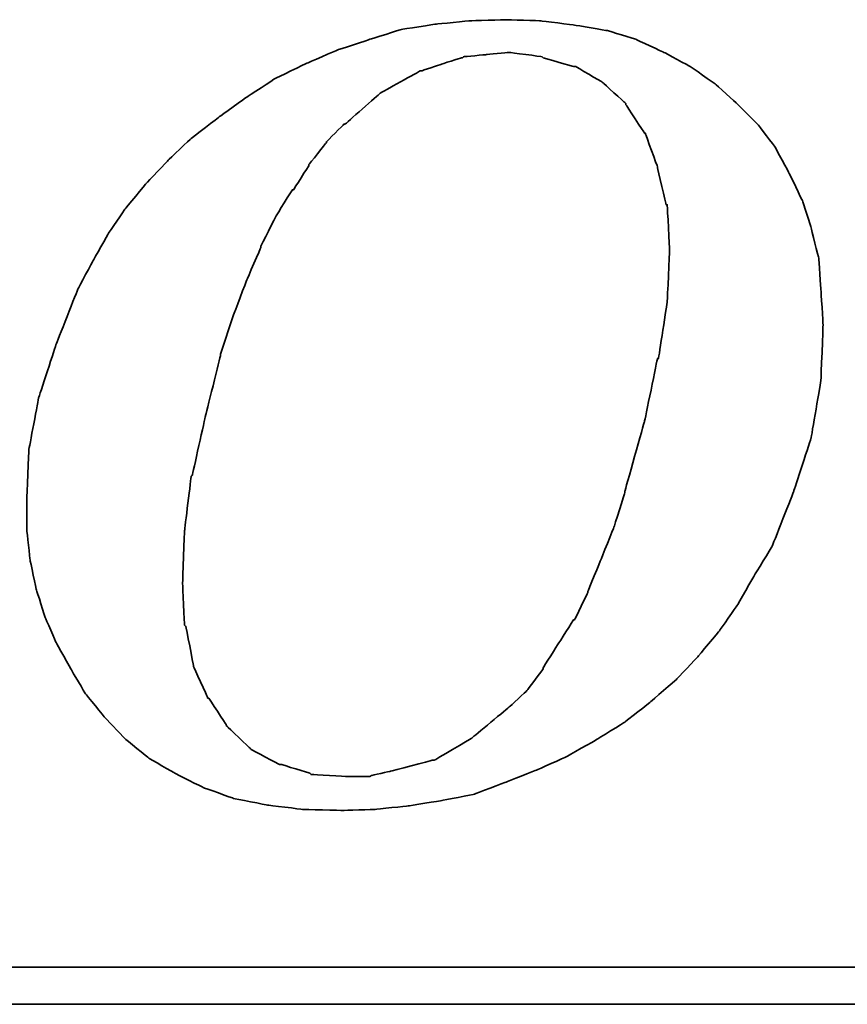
# Model space of a CAD drawing. Header units: millimetres. Extents: x 919 to 1303, y -220 to -56.
# Tile 44 of 48: x 1227.36 to 1232.43, y -176.84 to -170.82. Entities that reach past the tile are written whole.
import ezdxf

# ---------------------------------------------------------------- set-up
doc = ezdxf.new("R2010")
doc.units = ezdxf.units.MM
doc.layers.add('DIM', color=4, linetype='CONTINUOUS')
doc.layers.add('layer 1', color=7, linetype='CONTINUOUS')

# ---------------------------------------------------------------- blocks, each defined once
blk = doc.blocks.new('TBI MOTION logo(完整正式版)')
at = {"layer": 'layer 1', "color": 22, "lineweight": 35}
for points, knots in [([(35.79625, -6.98375), (35.79625, -6.98375), (36.23125, -7.43875), (36.23125, -7.43875), (36.23125, -7.43875), (36.23125, -7.43875), (36.75625, -7.87125), (36.75625, -7.87125), (36.75625, -7.87125), (36.75625, -7.87125), (37.33125, -8.20375), (37.33125, -8.20375), (37.33125, -8.20375), (37.33125, -8.20375), (37.95625, -8.51875), (37.95625, -8.51875), (37.95625, -8.51875), (37.95625, -8.51875), (38.62625, -8.75875), (38.62625, -8.75875), (38.62625, -8.75875), (38.62625, -8.75875), (39.37125, -8.90375), (39.37125, -8.90375), (39.37125, -8.90375), (39.37125, -8.90375), (40.14125, -8.99875), (40.14125, -8.99875), (40.14125, -8.99875), (40.14125, -8.99875), (41.02625, -9.02375), (41.02625, -9.02375), (41.02625, -9.02375), (41.02625, -9.02375), (41.74625, -8.99875), (41.74625, -8.99875), (41.74625, -8.99875), (41.74625, -8.99875), (42.46625, -8.92375), (42.46625, -8.92375), (42.46625, -8.92375), (42.46625, -8.92375), (43.21125, -8.80625), (43.21125, -8.80625), (43.21125, -8.80625), (43.21125, -8.80625), (43.93125, -8.66375), (43.93125, -8.66375), (43.93125, -8.66375), (43.93125, -8.66375), (44.62625, -8.39875), (44.62625, -8.39875), (44.62625, -8.39875), (44.62625, -8.39875), (45.29625, -8.13375), (45.29625, -8.13375), (45.29625, -8.13375), (45.29625, -8.13375), (45.94625, -7.84375), (45.94625, -7.84375), (45.94625, -7.84375), (45.94625, -7.84375), (46.61625, -7.46375), (46.61625, -7.46375), (46.61625, -7.46375), (46.61625, -7.46375), (47.24125, -7.07875), (47.24125, -7.07875), (47.24125, -7.07875), (47.24125, -7.07875), (47.81625, -6.62375), (47.81625, -6.62375), (47.81625, -6.62375), (47.81625, -6.62375), (48.36875, -6.14375), (48.36875, -6.14375), (48.36875, -6.14375), (48.36875, -6.14375), (48.84625, -5.64125), (48.84625, -5.64125), (48.84625, -5.64125), (48.84625, -5.64125), (49.32625, -5.06375), (49.32625, -5.06375), (49.32625, -5.06375), (49.32625, -5.06375), (49.71125, -4.51374), (49.71125, -4.51374), (49.71125, -4.51374), (49.71125, -4.51374), (50.09625, -3.83874), (50.09625, -3.83874), (50.09625, -3.83874), (50.09625, -3.83874), (50.48125, -3.21374), (50.48125, -3.21374), (50.48125, -3.21374), (50.48125, -3.21374), (50.96125, -1.99125), (50.96125, -1.99125), (50.96125, -1.99125), (50.96125, -1.99125), (51.34375, -0.81875), (51.34375, -0.81875), (51.34375, -0.81875), (51.34375, -0.81875), (51.56125, 0.45624), (51.56125, 0.45624), (51.56125, 0.45624), (51.56125, 0.45624), (51.60625, 1.67624), (51.60625, 1.67624), (51.60625, 1.67624), (51.60625, 1.67624), (51.56125, 2.44625), (51.56125, 2.44625), (51.56125, 2.44625), (51.56125, 2.44625), (51.51125, 3.14125), (51.51125, 3.14125), (51.51125, 3.14125), (51.51125, 3.14125), (51.34375, 3.81125), (51.34375, 3.81125), (51.34375, 3.81125), (51.34375, 3.81125), (51.15125, 4.41125), (51.15125, 4.41125), (51.15125, 4.41125), (51.15125, 4.41125), (50.86125, 5.01125), (50.86125, 5.01125), (50.86125, 5.01125), (50.86125, 5.01125), (50.55125, 5.58875), (50.55125, 5.58875), (50.55125, 5.58875), (50.55125, 5.58875), (50.16625, 6.09125), (50.16625, 6.09125), (50.16625, 6.09125), (50.16625, 6.09125), (49.71125, 6.54875), (49.71125, 6.54875), (49.71125, 6.54875), (49.71125, 6.54875), (49.23125, 6.98125), (49.23125, 6.98125), (49.23125, 6.98125), (49.23125, 6.98125), (48.67875, 7.36625), (48.67875, 7.36625), (48.67875, 7.36625), (48.67875, 7.36625), (48.10375, 7.67625), (48.10375, 7.67625), (48.10375, 7.67625), (48.10375, 7.67625), (47.48125, 7.96375), (47.48125, 7.96375), (47.48125, 7.96375), (47.48125, 7.96375), (46.85625, 8.15625), (46.85625, 8.15625), (46.85625, 8.15625), (46.85625, 8.15625), (46.13625, 8.27624), (46.13625, 8.27624), (46.13625, 8.27624), (46.13625, 8.27624), (45.39125, 8.37125), (45.39125, 8.37125), (45.39125, 8.37125), (45.39125, 8.37125), (44.62625, 8.39624), (44.62625, 8.39624), (44.62625, 8.39624), (44.62625, 8.39624), (43.83625, 8.37125), (43.83625, 8.37125), (43.83625, 8.37125), (43.83625, 8.37125), (43.09125, 8.30125), (43.09125, 8.30125), (43.09125, 8.30125), (43.09125, 8.30125), (42.32125, 8.18125), (42.32125, 8.18125), (42.32125, 8.18125), (42.32125, 8.18125), (41.62875, 7.96375), (41.62875, 7.96375), (41.62875, 7.96375), (41.62875, 7.96375), (40.90625, 7.72625), (40.90625, 7.72625), (40.90625, 7.72625), (40.90625, 7.72625), (40.23624, 7.43625), (40.23624, 7.43625), (40.23624, 7.43625), (40.23624, 7.43625), (39.54124, 7.10125), (39.54124, 7.10125), (39.54124, 7.10125), (39.54124, 7.10125), (38.91625, 6.69125), (38.91625, 6.69125), (38.91625, 6.69125), (38.91625, 6.69125), (38.31625, 6.26125), (38.31625, 6.26125), (38.31625, 6.26125), (38.31625, 6.26125), (37.69125, 5.78125), (37.69125, 5.78125), (37.69125, 5.78125), (37.69125, 5.78125), (37.18625, 5.30125), (37.18625, 5.30125), (37.18625, 5.30125), (37.18625, 5.30125), (36.70625, 4.79624), (36.70625, 4.79624), (36.70625, 4.79624), (36.70625, 4.79624), (36.23125, 4.22125), (36.23125, 4.22125), (36.23125, 4.22125), (36.23125, 4.22125), (35.87124, 3.69375), (35.87124, 3.69375), (35.87124, 3.69375), (35.87124, 3.69375), (35.53125, 3.09125), (35.53125, 3.09125), (35.53125, 3.09125), (35.53125, 3.09125), (35.19875, 2.47125), (35.19875, 2.47125), (35.19875, 2.47125), (35.19875, 2.47125), (34.71625, 1.24625), (34.71625, 1.24625), (34.71625, 1.24625), (34.71625, 1.24625), (34.33125, 0.06874), (34.33125, 0.06874), (34.33125, 0.06874), (34.33125, 0.06874), (34.11625, -1.07875), (34.11625, -1.07875), (34.11625, -1.07875), (34.11625, -1.07875), (34.07125, -2.15875), (34.07125, -2.15875), (34.07125, -2.15875), (34.07125, -2.15875), (34.07125, -2.85375), (34.07125, -2.85375), (34.07125, -2.85375), (34.07125, -2.85375), (34.14125, -3.50375), (34.14125, -3.50375), (34.14125, -3.50375), (34.14125, -3.50375), (34.28625, -4.17375), (34.28625, -4.17375), (34.28625, -4.17375), (34.28625, -4.17375), (34.47625, -4.77624), (34.47625, -4.77624), (34.47625, -4.77624), (34.47625, -4.77624), (34.71625, -5.32625), (34.71625, -5.32625), (34.71625, -5.32625), (34.71625, -5.32625), (35.05375, -5.92875), (35.05375, -5.92875), (35.05375, -5.92875), (35.05375, -5.92875), (35.36375, -6.45375), (35.36375, -6.45375), (35.36375, -6.45375), (35.36375, -6.45375), (35.79625, -6.98375), (35.79625, -6.98375)], [0, 0, 0, 0, 0.01388889, 0.01388889, 0.01388889, 0.0138889, 0.02777778, 0.02777778, 0.02777778, 0.02777779, 0.04166667, 0.04166667, 0.04166667, 0.04166668, 0.05555556, 0.05555556, 0.05555556, 0.05555557, 0.06944444, 0.06944444, 0.06944444, 0.06944445, 0.08333333, 0.08333333, 0.08333333, 0.08333334, 0.09722222, 0.09722222, 0.09722222, 0.09722223, 0.11111111, 0.11111111, 0.11111111, 0.11111112, 0.125, 0.125, 0.125, 0.12500001, 0.13888889, 0.13888889, 0.13888889, 0.1388889, 0.15277778, 0.15277778, 0.15277778, 0.15277779, 0.16666667, 0.16666667, 0.16666667, 0.16666668, 0.18055556, 0.18055556, 0.18055556, 0.18055557, 0.19444444, 0.19444444, 0.19444444, 0.19444445, 0.20833333, 0.20833333, 0.20833333, 0.20833334, 0.22222222, 0.22222222, 0.22222222, 0.22222223, 0.23611111, 0.23611111, 0.23611111, 0.23611112, 0.25, 0.25, 0.25, 0.25000001, 0.26388889, 0.26388889, 0.26388889, 0.2638889, 0.27777778, 0.27777778, 0.27777778, 0.27777779, 0.29166667, 0.29166667, 0.29166667, 0.29166668, 0.30555556, 0.30555556, 0.30555556, 0.30555557, 0.31944444, 0.31944444, 0.31944444, 0.31944445, 0.33333333, 0.33333333, 0.33333333, 0.33333334, 0.34722222, 0.34722222, 0.34722222, 0.34722223, 0.36111111, 0.36111111, 0.36111111, 0.36111112, 0.375, 0.375, 0.375, 0.37500001, 0.38888889, 0.38888889, 0.38888889, 0.3888889, 0.40277778, 0.40277778, 0.40277778, 0.40277779, 0.41666667, 0.41666667, 0.41666667, 0.41666668, 0.43055556, 0.43055556, 0.43055556, 0.43055557, 0.44444444, 0.44444444, 0.44444444, 0.44444445, 0.45833333, 0.45833333, 0.45833333, 0.45833334, 0.47222222, 0.47222222, 0.47222222, 0.47222223, 0.48611111, 0.48611111, 0.48611111, 0.48611112, 0.5, 0.5, 0.5, 0.50000001, 0.51388889, 0.51388889, 0.51388889, 0.5138889, 0.52777778, 0.52777778, 0.52777778, 0.52777779, 0.54166667, 0.54166667, 0.54166667, 0.54166668, 0.55555556, 0.55555556, 0.55555556, 0.55555557, 0.56944444, 0.56944444, 0.56944444, 0.56944445, 0.58333333, 0.58333333, 0.58333333, 0.58333334, 0.59722222, 0.59722222, 0.59722222, 0.59722223, 0.61111111, 0.61111111, 0.61111111, 0.61111112, 0.625, 0.625, 0.625, 0.62500001, 0.63888889, 0.63888889, 0.63888889, 0.6388889, 0.65277778, 0.65277778, 0.65277778, 0.65277779, 0.66666667, 0.66666667, 0.66666667, 0.66666668, 0.68055556, 0.68055556, 0.68055556, 0.68055557, 0.69444444, 0.69444444, 0.69444444, 0.69444445, 0.70833333, 0.70833333, 0.70833333, 0.70833334, 0.72222222, 0.72222222, 0.72222222, 0.72222223, 0.73611111, 0.73611111, 0.73611111, 0.73611112, 0.75, 0.75, 0.75, 0.75000001, 0.76388889, 0.76388889, 0.76388889, 0.7638889, 0.77777778, 0.77777778, 0.77777778, 0.77777779, 0.79166667, 0.79166667, 0.79166667, 0.79166668, 0.80555556, 0.80555556, 0.80555556, 0.80555557, 0.81944444, 0.81944444, 0.81944444, 0.81944445, 0.83333333, 0.83333333, 0.83333333, 0.83333334, 0.84722222, 0.84722222, 0.84722222, 0.84722223, 0.86111111, 0.86111111, 0.86111111, 0.86111112, 0.875, 0.875, 0.875, 0.87500001, 0.88888889, 0.88888889, 0.88888889, 0.8888889, 0.90277778, 0.90277778, 0.90277778, 0.90277779, 0.91666667, 0.91666667, 0.91666667, 0.91666668, 0.93055556, 0.93055556, 0.93055556, 0.93055557, 0.94444444, 0.94444444, 0.94444444, 0.94444445, 0.95833333, 0.95833333, 0.95833333, 0.95833334, 0.97222222, 0.97222222, 0.97222222, 0.97222223, 0.98611111, 0.98611111, 0.98611111, 0.98611112, 1, 1, 1, 1]), ([(38.33875, 1.03124), (38.33875, 1.03124), (38.62625, 1.89625), (38.62625, 1.89625), (38.62625, 1.89625), (38.62625, 1.89625), (38.91625, 2.66375), (38.91625, 2.66375), (38.91625, 2.66375), (38.91625, 2.66375), (39.22625, 3.38125), (39.22625, 3.38125), (39.22625, 3.38125), (39.22625, 3.38125), (39.22625, 3.40624), (39.22625, 3.40624), (39.22625, 3.40624), (39.22625, 3.40624), (39.56124, 4.07624), (39.56124, 4.07624), (39.56124, 4.07624), (39.56124, 4.07624), (39.92125, 4.65125), (39.92125, 4.65125), (39.92125, 4.65125), (39.92125, 4.65125), (39.94625, 4.65125), (39.94625, 4.65125), (39.94625, 4.65125), (39.94625, 4.65125), (40.28125, 5.17875), (40.28125, 5.17875), (40.28125, 5.17875), (40.28125, 5.17875), (40.28125, 5.20375), (40.28125, 5.20375), (40.28125, 5.20375), (40.28125, 5.20375), (40.66875, 5.68625), (40.66875, 5.68625), (40.66875, 5.68625), (40.66875, 5.68625), (40.66875, 5.70625), (40.66875, 5.70625), (40.66875, 5.70625), (40.66875, 5.70625), (41.05124, 6.09125), (41.05124, 6.09125), (41.05124, 6.09125), (41.05124, 6.09125), (41.07625, 6.09125), (41.07625, 6.09125), (41.07625, 6.09125), (41.07625, 6.09125), (41.84125, 6.76625), (41.84125, 6.76625), (41.84125, 6.76625), (41.84125, 6.76625), (41.86625, 6.78625), (41.86625, 6.78625), (41.86625, 6.78625), (41.86625, 6.78625), (42.73125, 7.26624), (42.73125, 7.26624), (42.73125, 7.26624), (42.73125, 7.26624), (42.75625, 7.26624), (42.75625, 7.26624), (42.75625, 7.26624), (42.75625, 7.26624), (43.18625, 7.41125), (43.18625, 7.41125), (43.18625, 7.41125), (43.18625, 7.41125), (43.64125, 7.55625), (43.64125, 7.55625), (43.64125, 7.55625), (43.64125, 7.55625), (43.66625, 7.55625), (43.66625, 7.55625), (43.66625, 7.55625), (43.66625, 7.55625), (43.69125, 7.58124), (43.69125, 7.58124), (43.69125, 7.58124), (43.69125, 7.58124), (44.19125, 7.62625), (44.19125, 7.62625), (44.19125, 7.62625), (44.19125, 7.62625), (44.67125, 7.67625), (44.67125, 7.67625), (44.67125, 7.67625), (44.67125, 7.67625), (44.69625, 7.67625), (44.69625, 7.67625), (44.69625, 7.67625), (44.69625, 7.67625), (45.41875, 7.58124), (45.41875, 7.58124), (45.41875, 7.58124), (45.41875, 7.58124), (45.44125, 7.55625), (45.44125, 7.55625), (45.44125, 7.55625), (45.44125, 7.55625), (46.11125, 7.36625), (46.11125, 7.36625), (46.11125, 7.36625), (46.11125, 7.36625), (46.13625, 7.36625), (46.13625, 7.36625), (46.13625, 7.36625), (46.13625, 7.36625), (46.15875, 7.36625), (46.15875, 7.36625), (46.15875, 7.36625), (46.15875, 7.36625), (46.73625, 7.02624), (46.73625, 7.02624), (46.73625, 7.02624), (46.73625, 7.02624), (46.76125, 7.00624), (46.76125, 7.00624), (46.76125, 7.00624), (46.76125, 7.00624), (47.24125, 6.57124), (47.24125, 6.57124), (47.24125, 6.57124), (47.24125, 6.57124), (47.26625, 6.54875), (47.26625, 6.54875), (47.26625, 6.54875), (47.26625, 6.54875), (47.26625, 6.52375), (47.26625, 6.52375), (47.26625, 6.52375), (47.26625, 6.52375), (47.67375, 5.89875), (47.67375, 5.89875), (47.67375, 5.89875), (47.67375, 5.89875), (47.69625, 5.89875), (47.69625, 5.89875), (47.69625, 5.89875), (47.69625, 5.89875), (47.69625, 5.87625), (47.69625, 5.87625), (47.69625, 5.87625), (47.69625, 5.87625), (47.96125, 5.15625), (47.96125, 5.15625), (47.96125, 5.15625), (47.96125, 5.15625), (47.96125, 5.13125), (47.96125, 5.13125), (47.96125, 5.13125), (47.96125, 5.13125), (48.15125, 4.31875), (48.15125, 4.31875), (48.15125, 4.31875), (48.15125, 4.31875), (48.17625, 4.31875), (48.17625, 4.31875), (48.17625, 4.31875), (48.17625, 4.31875), (48.17625, 4.29125), (48.17625, 4.29125), (48.17625, 4.29125), (48.17625, 4.29125), (48.22625, 3.33125), (48.22625, 3.33125), (48.22625, 3.33125), (48.22625, 3.33125), (48.22625, 3.30875), (48.22625, 3.30875), (48.22625, 3.30875), (48.22625, 3.30875), (48.17625, 2.20624), (48.17625, 2.20624), (48.17625, 2.20624), (48.17625, 2.20624), (48.17625, 2.18124), (48.17625, 2.18124), (48.17625, 2.18124), (48.17625, 2.18124), (47.98375, 0.93624), (47.98375, 0.93624), (47.98375, 0.93624), (47.98375, 0.93624), (47.96125, 0.93624), (47.96125, 0.93624), (47.96125, 0.93624), (47.96125, 0.93624), (47.67375, -0.45874), (47.67375, -0.45874), (47.67375, -0.45874), (47.67375, -0.45874), (47.24125, -1.99125), (47.24125, -1.99125), (47.24125, -1.99125), (47.24125, -1.99125), (47.24125, -2.01874), (47.24125, -2.01874), (47.24125, -2.01874), (47.24125, -2.01874), (47.00125, -2.78375), (47.00125, -2.78375), (47.00125, -2.78375), (47.00125, -2.78375), (46.71125, -3.50375), (46.71125, -3.50375), (46.71125, -3.50375), (46.71125, -3.50375), (46.42625, -4.19875), (46.42625, -4.19875), (46.42625, -4.19875), (46.42625, -4.19875), (46.42625, -4.22375), (46.42625, -4.22375), (46.42625, -4.22375), (46.42625, -4.22375), (46.13625, -4.82374), (46.13625, -4.82374), (46.13625, -4.82374), (46.13625, -4.82374), (46.11125, -4.82374), (46.11125, -4.82374), (46.11125, -4.82374), (46.11125, -4.82374), (45.77625, -5.35125), (45.77625, -5.35125), (45.77625, -5.35125), (45.77625, -5.35125), (45.44125, -5.87875), (45.44125, -5.87875), (45.44125, -5.87875), (45.44125, -5.87875), (45.44125, -5.90375), (45.44125, -5.90375), (45.44125, -5.90375), (45.44125, -5.90375), (45.10625, -6.35875), (45.10625, -6.35875), (45.10625, -6.35875), (45.10625, -6.35875), (45.08125, -6.38375), (45.08125, -6.38375), (45.08125, -6.38375), (45.08125, -6.38375), (44.69625, -6.74375), (44.69625, -6.74375), (44.69625, -6.74375), (44.69625, -6.74375), (43.88375, -7.41625), (43.88375, -7.41625), (43.88375, -7.41625), (43.88375, -7.41625), (43.85625, -7.43875), (43.85625, -7.43875), (43.85625, -7.43875), (43.85625, -7.43875), (43.04125, -7.91875), (43.04125, -7.91875), (43.04125, -7.91875), (43.04125, -7.91875), (43.01625, -7.91875), (43.01625, -7.91875), (43.01625, -7.91875), (43.01625, -7.91875), (42.99625, -7.91875), (42.99625, -7.91875), (42.99625, -7.91875), (42.99625, -7.91875), (42.08125, -8.15875), (42.08125, -8.15875), (42.08125, -8.15875), (42.08125, -8.15875), (41.65125, -8.25625), (41.65125, -8.25625), (41.65125, -8.25625), (41.65125, -8.25625), (41.62875, -8.27875), (41.62875, -8.27875), (41.62875, -8.27875), (41.62875, -8.27875), (41.60125, -8.27875), (41.60125, -8.27875), (41.60125, -8.27875), (41.60125, -8.27875), (41.12125, -8.27875), (41.12125, -8.27875), (41.12125, -8.27875), (41.12125, -8.27875), (40.35624, -8.23125), (40.35624, -8.23125), (40.35624, -8.23125), (40.35624, -8.23125), (40.33125, -8.23125), (40.33125, -8.23125), (40.33125, -8.23125), (40.33125, -8.23125), (40.30625, -8.20375), (40.30625, -8.20375), (40.30625, -8.20375), (40.30625, -8.20375), (39.68375, -8.01375), (39.68375, -8.01375), (39.68375, -8.01375), (39.68375, -8.01375), (39.66124, -8.01375), (39.66124, -8.01375), (39.66124, -8.01375), (39.66124, -8.01375), (39.63625, -8.01375), (39.63625, -8.01375), (39.63625, -8.01375), (39.63625, -8.01375), (39.01125, -7.67875), (39.01125, -7.67875), (39.01125, -7.67875), (39.01125, -7.67875), (38.98875, -7.65375), (38.98875, -7.65375), (38.98875, -7.65375), (38.98875, -7.65375), (38.48625, -7.17375), (38.48625, -7.17375), (38.48625, -7.17375), (38.48625, -7.17375), (38.45875, -7.14875), (38.45875, -7.14875), (38.45875, -7.14875), (38.45875, -7.14875), (38.45875, -7.12875), (38.45875, -7.12875), (38.45875, -7.12875), (38.45875, -7.12875), (38.07625, -6.54875), (38.07625, -6.54875), (38.07625, -6.54875), (38.07625, -6.54875), (38.05125, -6.54875), (38.05125, -6.54875), (38.05125, -6.54875), (38.05125, -6.54875), (38.05125, -6.52875), (38.05125, -6.52875), (38.05125, -6.52875), (38.05125, -6.52875), (37.74125, -5.85375), (37.74125, -5.85375), (37.74125, -5.85375), (37.74125, -5.85375), (37.74125, -5.82875), (37.74125, -5.82875), (37.74125, -5.82875), (37.74125, -5.82875), (37.57375, -4.96875), (37.57375, -4.96875), (37.57375, -4.96875), (37.57375, -4.96875), (37.54625, -4.94375), (37.54625, -4.94375), (37.54625, -4.94375), (37.54625, -4.94375), (37.50125, -4.03375), (37.50125, -4.03375), (37.50125, -4.03375), (37.50125, -4.03375), (37.50125, -4.00875), (37.50125, -4.00875), (37.50125, -4.00875), (37.50125, -4.00875), (37.54625, -2.85375), (37.54625, -2.85375), (37.54625, -2.85375), (37.54625, -2.85375), (37.69125, -1.65875), (37.69125, -1.65875), (37.69125, -1.65875), (37.69125, -1.65875), (37.71624, -1.63375), (37.71624, -1.63375), (37.71624, -1.63375), (37.71624, -1.63375), (38.00375, -0.33875), (38.00375, -0.33875), (38.00375, -0.33875), (38.00375, -0.33875), (38.33875, 1.00624), (38.33875, 1.00624), (38.33875, 1.00624), (38.33875, 1.00624), (38.33875, 1.03124), (38.33875, 1.03124)], [0, 0, 0, 0, 0.01010101, 0.01010101, 0.01010101, 0.01010102, 0.02020202, 0.02020202, 0.02020202, 0.02020203, 0.03030303, 0.03030303, 0.03030303, 0.03030304, 0.04040404, 0.04040404, 0.04040404, 0.04040405, 0.05050505, 0.05050505, 0.05050505, 0.05050506, 0.06060606, 0.06060606, 0.06060606, 0.06060607, 0.07070707, 0.07070707, 0.07070707, 0.07070708, 0.08080808, 0.08080808, 0.08080808, 0.08080809, 0.09090909, 0.09090909, 0.09090909, 0.0909091, 0.1010101, 0.1010101, 0.1010101, 0.10101011, 0.11111111, 0.11111111, 0.11111111, 0.11111112, 0.12121212, 0.12121212, 0.12121212, 0.12121213, 0.13131313, 0.13131313, 0.13131313, 0.13131314, 0.14141414, 0.14141414, 0.14141414, 0.14141415, 0.15151515, 0.15151515, 0.15151515, 0.15151516, 0.16161616, 0.16161616, 0.16161616, 0.16161617, 0.17171717, 0.17171717, 0.17171717, 0.17171718, 0.18181818, 0.18181818, 0.18181818, 0.18181819, 0.19191919, 0.19191919, 0.19191919, 0.1919192, 0.2020202, 0.2020202, 0.2020202, 0.20202021, 0.21212121, 0.21212121, 0.21212121, 0.21212122, 0.22222222, 0.22222222, 0.22222222, 0.22222223, 0.23232323, 0.23232323, 0.23232323, 0.23232324, 0.24242424, 0.24242424, 0.24242424, 0.24242425, 0.25252525, 0.25252525, 0.25252525, 0.25252526, 0.26262626, 0.26262626, 0.26262626, 0.26262627, 0.27272727, 0.27272727, 0.27272727, 0.27272728, 0.28282828, 0.28282828, 0.28282828, 0.28282829, 0.29292929, 0.29292929, 0.29292929, 0.2929293, 0.3030303, 0.3030303, 0.3030303, 0.30303031, 0.31313131, 0.31313131, 0.31313131, 0.31313132, 0.32323232, 0.32323232, 0.32323232, 0.32323233, 0.33333333, 0.33333333, 0.33333333, 0.33333334, 0.34343434, 0.34343434, 0.34343434, 0.34343435, 0.35353535, 0.35353535, 0.35353535, 0.35353536, 0.36363636, 0.36363636, 0.36363636, 0.36363637, 0.37373737, 0.37373737, 0.37373737, 0.37373738, 0.38383838, 0.38383838, 0.38383838, 0.38383839, 0.39393939, 0.39393939, 0.39393939, 0.3939394, 0.4040404, 0.4040404, 0.4040404, 0.40404041, 0.41414141, 0.41414141, 0.41414141, 0.41414142, 0.42424242, 0.42424242, 0.42424242, 0.42424243, 0.43434343, 0.43434343, 0.43434343, 0.43434344, 0.44444444, 0.44444444, 0.44444444, 0.44444445, 0.45454545, 0.45454545, 0.45454545, 0.45454546, 0.46464646, 0.46464646, 0.46464646, 0.46464647, 0.47474747, 0.47474747, 0.47474747, 0.47474748, 0.48484848, 0.48484848, 0.48484848, 0.48484849, 0.49494949, 0.49494949, 0.49494949, 0.4949495, 0.50505051, 0.50505051, 0.50505051, 0.50505052, 0.51515152, 0.51515152, 0.51515152, 0.51515153, 0.52525253, 0.52525253, 0.52525253, 0.52525254, 0.53535354, 0.53535354, 0.53535354, 0.53535355, 0.54545455, 0.54545455, 0.54545455, 0.54545456, 0.55555556, 0.55555556, 0.55555556, 0.55555557, 0.56565657, 0.56565657, 0.56565657, 0.56565658, 0.57575758, 0.57575758, 0.57575758, 0.57575759, 0.58585859, 0.58585859, 0.58585859, 0.5858586, 0.5959596, 0.5959596, 0.5959596, 0.59595961, 0.60606061, 0.60606061, 0.60606061, 0.60606062, 0.61616162, 0.61616162, 0.61616162, 0.61616163, 0.62626263, 0.62626263, 0.62626263, 0.62626264, 0.63636364, 0.63636364, 0.63636364, 0.63636365, 0.64646465, 0.64646465, 0.64646465, 0.64646466, 0.65656566, 0.65656566, 0.65656566, 0.65656567, 0.66666667, 0.66666667, 0.66666667, 0.66666668, 0.67676768, 0.67676768, 0.67676768, 0.67676769, 0.68686869, 0.68686869, 0.68686869, 0.6868687, 0.6969697, 0.6969697, 0.6969697, 0.69696971, 0.70707071, 0.70707071, 0.70707071, 0.70707072, 0.71717172, 0.71717172, 0.71717172, 0.71717173, 0.72727273, 0.72727273, 0.72727273, 0.72727274, 0.73737374, 0.73737374, 0.73737374, 0.73737375, 0.74747475, 0.74747475, 0.74747475, 0.74747476, 0.75757576, 0.75757576, 0.75757576, 0.75757577, 0.76767677, 0.76767677, 0.76767677, 0.76767678, 0.77777778, 0.77777778, 0.77777778, 0.77777779, 0.78787879, 0.78787879, 0.78787879, 0.7878788, 0.7979798, 0.7979798, 0.7979798, 0.79797981, 0.80808081, 0.80808081, 0.80808081, 0.80808082, 0.81818182, 0.81818182, 0.81818182, 0.81818183, 0.82828283, 0.82828283, 0.82828283, 0.82828284, 0.83838384, 0.83838384, 0.83838384, 0.83838385, 0.84848485, 0.84848485, 0.84848485, 0.84848486, 0.85858586, 0.85858586, 0.85858586, 0.85858587, 0.86868687, 0.86868687, 0.86868687, 0.86868688, 0.87878788, 0.87878788, 0.87878788, 0.87878789, 0.88888889, 0.88888889, 0.88888889, 0.8888889, 0.8989899, 0.8989899, 0.8989899, 0.89898991, 0.90909091, 0.90909091, 0.90909091, 0.90909092, 0.91919192, 0.91919192, 0.91919192, 0.91919193, 0.92929293, 0.92929293, 0.92929293, 0.92929294, 0.93939394, 0.93939394, 0.93939394, 0.93939395, 0.94949495, 0.94949495, 0.94949495, 0.94949496, 0.95959596, 0.95959596, 0.95959596, 0.95959597, 0.96969697, 0.96969697, 0.96969697, 0.96969698, 0.97979798, 0.97979798, 0.97979798, 0.97979799, 0.98989899, 0.98989899, 0.98989899, 0.989899, 1, 1, 1, 1]), ([(75.90875, -9.47875), (75.90875, -9.47875), (75.90875, -12.28625), (75.90875, -12.28625), (75.90875, -12.28625), (75.90875, -12.28625), (75.90875, -12.47875), (75.90875, -12.47875), (75.90875, -12.47875), (75.90875, -12.47875), (75.71625, -12.47875), (75.71625, -12.47875), (75.71625, -12.47875), (75.71625, -12.47875), (-88.32875, -12.47875), (-88.32875, -12.47875), (-88.32875, -12.47875), (-88.32875, -12.47875), (-88.32875, -13.29375), (-88.32875, -13.29375), (-88.32875, -13.29375), (-88.32875, -13.29375), (82.89125, -13.29375), (82.89125, -13.29375), (82.89125, -13.29375), (82.89125, -13.29375), (75.90875, -9.47875), (75.90875, -9.47875)], [0, 0, 0, 0, 0.14285714, 0.14285714, 0.14285714, 0.14285715, 0.28571429, 0.28571429, 0.28571429, 0.2857143, 0.42857143, 0.42857143, 0.42857143, 0.42857144, 0.57142857, 0.57142857, 0.57142857, 0.57142858, 0.71428571, 0.71428571, 0.71428571, 0.71428572, 0.85714286, 0.85714286, 0.85714286, 0.85714287, 1, 1, 1, 1])]:
    blk.add_open_spline(points, degree=3, knots=knots, dxfattribs=at)

msp = doc.modelspace()

# ---------------------------------------------------------------- block references
at = {"layer": 'DIM', "color": 7, "xscale": 0.2778823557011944, "yscale": 0.2778823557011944, "zscale": 0.2778823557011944}
msp.add_blockref('TBI MOTION logo(完整正式版)', (1217.9371, -173.1494), dxfattribs=at)

doc.saveas('drawing.dxf')
